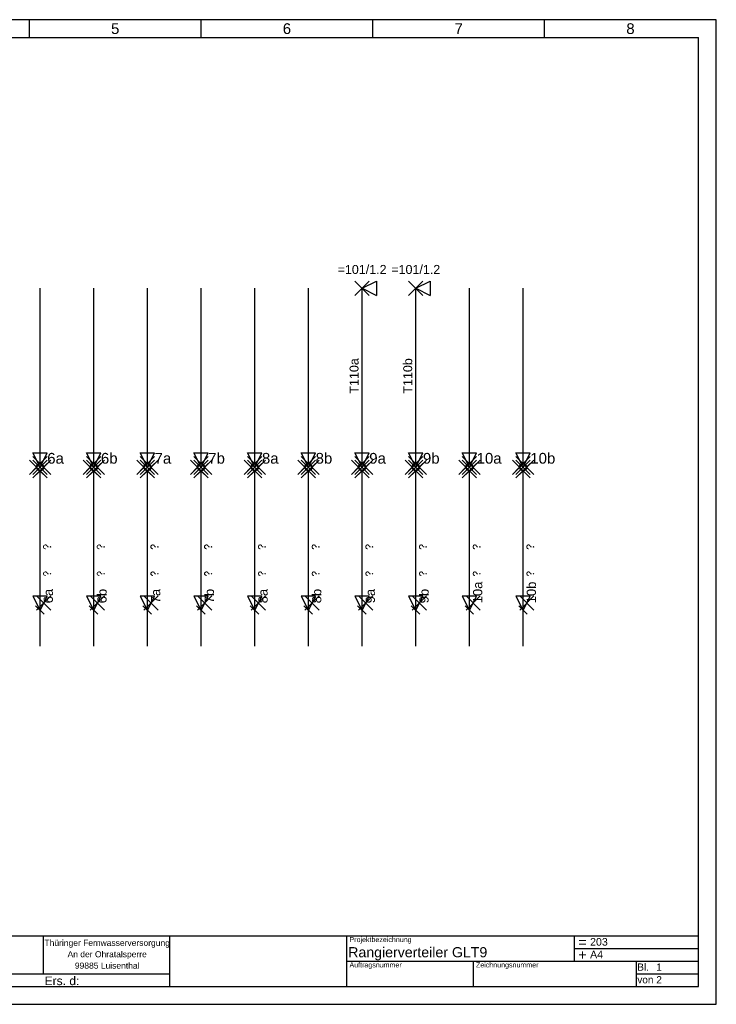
# Model space of a CAD drawing. Extents: x 0 to 384, y 0 to 275.
# Tile 2 of 2: x 189 to 384, y 0 to 275. Entities that reach past the tile are written whole.
import ezdxf
from ezdxf.enums import TextEntityAlignment as Align

# ---------------------------------------------------------------- set-up
doc = ezdxf.new("R2010")
doc.units = 0
doc.header["$LTSCALE"] = 25
doc.linetypes.add('GESTRICHELT', pattern=[0.3, 0.2, -0.1])
doc.layers.get('0').update_dxf_attribs({"linetype": 'CONTINUOUS'})
for name, color, linetype in [('ECS_LEV_LINE', 7, 'CONTINUOUS'), ('ECS_LEV_LINE_WNO', 7, 'CONTINUOUS'), ('ECS_LEV_PG_FRAME', 7, 'CONTINUOUS'), ('ECS_LEV_PG_LADDER', 7, 'CONTINUOUS'), ('ECS_LEV_PH_DATA', 7, 'CONTINUOUS'), ('ECS_LEV_SYM', 7, 'CONTINUOUS'), ('ECS_LEV_SYM_CPOINT', 7, 'CONTINUOUS'), ('ECS_LEV_SYM_DEVID', 7, 'CONTINUOUS'), ('ECS_LEV_SYM_GEO_SCM', 7, 'CONTINUOUS'), ('ECS_LEV_SYM_M_CP', 3, 'CONTINUOUS'), ('ECS_LEV_SYM_M_PN', 1, 'CONTINUOUS'), ('ECS_LEV_SYM_M_RP', 1, 'CONTINUOUS'), ('ECS_LEV_SYM_TEXT', 7, 'CONTINUOUS'), ('ECS_LEV_SYMCR', 7, 'CONTINUOUS')]:
    doc.layers.add(name, color=color, linetype=linetype)
doc.styles.add('Arial', font='ARIAL.TTF', dxfattribs={"oblique": 0.017453})
doc.styles.add('ROMANS', font='ROMANS.SHX', dxfattribs={"oblique": 0.017453, "height": 1})
doc.styles.get("Standard").update_dxf_attribs({"font": 'romans.shx'})

# ---------------------------------------------------------------- blocks, each defined once
blk = doc.blocks.new('SIEC_XKW')
at = {"layer": 'ECS_LEV_SYM_GEO_SCM', "color": 0, "linetype": 'Continuous'}
blk.add_circle((0, 0), 1, dxfattribs=at)
at = {"layer": 'ECS_LEV_SYM_M_CP', "linetype": 'Continuous'}
for p, q in [((-2, 3), (2, -1)), ((-2, -1), (2, 3)), ((-3, 2), (1, -2)), ((-3, -2), (1, 2)), ((-2, 2), (2, -2)), ((-2, -2), (2, 2)), ((-2, 1), (2, -3)), ((-2, -3), (2, 1)), ((-1, 2), (3, -2)), ((-1, -2), (3, 2))]:
    blk.add_line(p, q, dxfattribs=at)
at = {"layer": 'ECS_LEV_SYM_M_RP', "linetype": 'Continuous'}
for p, q in [((-2, 4), (2, 4)), ((0, 0), (-2, 4)), ((0, 0), (2, 4))]:
    blk.add_line(p, q, dxfattribs=at)
at = {"layer": 'ECS_LEV_SYM_CPOINT', "linetype": 'Continuous', "style": 'ROMANS'}
blk.add_attdef('ECS_T_CPOINT_001', (2, 1), '', height=3, dxfattribs=at)
at = {"layer": 'ECS_LEV_SYM_DEVID', "linetype": 'Continuous', "style": 'ROMANS'}
for tag, p in [('ECS_T_DEVID_3', (-2, 9.4)), ('ECS_T_DEVID_2', (-2, 5.2)), ('ECS_T_DEVID_1', (-2, 1))]:
    blk.add_attdef(tag, text='', height=3, dxfattribs=at).set_placement(p, align=Align.RIGHT)
at = {"layer": 'ECS_LEV_SYM_M_PN', "color": 1, "linetype": 'Continuous', "style": 'ROMANS'}
blk.add_attdef('ECS_T_PARTNO', text='', height=3, dxfattribs=at).set_placement((-2, -3.2), align=Align.RIGHT)
blk = doc.blocks.new('__TEXT_')
blk = doc.blocks.new('__PHTEXT_')
blk = doc.blocks.new('SIEC_LANWP')
at = {"layer": 'ECS_LEV_SYM_GEO_SCM', "color": 0, "linetype": 'Continuous'}
blk.add_lwpolyline([(0, 0, 0, 2, 0), (-2, 0, 0, 0, 0), (-3, 0, 0, 0, 0)], format="xyseb", dxfattribs=at)
at = {"layer": 'ECS_LEV_SYM_M_CP', "linetype": 'Continuous'}
for p, q in [((-2, 2), (2, -2)), ((-2, -2), (2, 2))]:
    blk.add_line(p, q, dxfattribs=at)
at = {"layer": 'ECS_LEV_SYM_M_RP', "linetype": 'Continuous'}
for p, q in [((0, 0), (-2, 4)), ((-2, 4), (2, 4)), ((0, 0), (2, 4))]:
    blk.add_line(p, q, dxfattribs=at)
at = {"layer": 'ECS_LEV_SYM_CPOINT', "linetype": 'Continuous', "style": 'ROMANS'}
blk.add_attdef('ECS_T_CPOINT_001', text='', height=2.5, dxfattribs=at).set_placement((0, 0), align=Align.MIDDLE_LEFT)
at = {"layer": 'ECS_LEV_SYM_DEVID', "linetype": 'Continuous', "style": 'ROMANS'}
for tag, p in [('ECS_T_DEVID_3', (-4, 8.4)), ('ECS_T_DEVID_2', (-4, 4.2)), ('ECS_T_DEVID_1', (-4, 0))]:
    blk.add_attdef(tag, text='', height=2.5, dxfattribs=at).set_placement(p, align=Align.MIDDLE_RIGHT)
at = {"layer": 'ECS_LEV_SYM_M_PN', "color": 1, "linetype": 'Continuous', "style": 'ROMANS'}
blk.add_attdef('ECS_T_PARTNO', text='', height=2.5, dxfattribs=at).set_placement((-4, -4.2), align=Align.MIDDLE_RIGHT)
blk = doc.blocks.new('__POT_')
blk = doc.blocks.new('SIEC_WKABEL_1')
at = {"color": 0, "linetype": 'Continuous'}
blk.add_line((-1.24, 1.28), (1.1, -1.05), dxfattribs=at)
at = {"layer": 'ECS_LEV_SYM_M_CP', "color": 3, "linetype": 'Continuous'}
for p, q in [((-0.96, 4.04), (3.04, 0.04)), ((-0.96, 0.04), (3.04, 4.04))]:
    blk.add_line(p, q, dxfattribs=at)
at = {"layer": 'ECS_LEV_SYM_M_RP', "linetype": 'Continuous'}
blk.add_lwpolyline([(0, 0), (2, 4), (-2, 4)], close=True, dxfattribs=at)
at = {"layer": 'ECS_LEV_SYM_CPOINT', "linetype": 'Continuous', "style": 'Arial'}
blk.add_attdef('ECS_T_CPOINT_001', text='', height=2.6, rotation=89.998492, dxfattribs=at).set_placement((1, 2), align=Align.TOP_LEFT)
at = {"layer": 'ECS_LEV_SYM_DEVID', "linetype": 'Continuous', "style": 'Arial'}
for tag, p in [('ECS_T_DEVID_3', (-0.2559, 6.8758)), ('ECS_T_DEVID_2', (-0.2559, 2.6758)), ('ECS_T_DEVID_1', (-0.2559, -1.5242))]:
    blk.add_attdef(tag, text='', height=3, dxfattribs=at).set_placement(p, align=Align.MIDDLE_RIGHT)
at = {"layer": 'ECS_LEV_SYM_M_PN', "linetype": 'Continuous', "style": 'Arial'}
blk.add_attdef('ECS_T_PARTNO', text='', height=3, dxfattribs=at).set_placement((-0.2559, -5.7242), align=Align.MIDDLE_RIGHT)
at = {"layer": 'ECS_LEV_SYM_TEXT', "linetype": 'Continuous', "style": 'Arial'}
for tag, p in [('ECS_T_TEXT_1.0', (1, 17)), ('ECS_T_TEXT_3.0', (-4, 9.5)), ('ECS_T_TEXT_2.0', (1, 9.5))]:
    blk.add_attdef(tag, text='', height=2, rotation=89.998492, dxfattribs=at).set_placement(p, align=Align.TOP_LEFT)
at = {"layer": 'ECS_LEV_SYMCR', "color": 0, "linetype": 'Continuous', "style": 'Arial'}
for tag, p in [('ECS_T_CRC_TEXT_P', (-0.2559, -5.7242)), ('ECS_T_CRC_TEXT_N', (-0.2559, -9.9242))]:
    blk.add_attdef(tag, text='', height=2.5, dxfattribs=at).set_placement(p, align=Align.MIDDLE_RIGHT)

msp = doc.modelspace()

# ---------------------------------------------------------------- linework, layer by layer
at = {"layer": 'ECS_LEV_LINE', "color": 7, "linetype": 'Continuous'}
for p, q in [((195, 151), (195, 200)), ((210, 151), (210, 200)), ((225, 151), (225, 200)), ((240, 151), (240, 200)), ((255, 151), (255, 200)), ((270, 151), (270, 200)), ((285, 151), (285, 200)), ((300, 151), (300, 200)), ((315, 151), (315, 200)), ((330, 151), (330, 200)), ((195, 100), (195, 149)), ((210, 100), (210, 149)), ((225, 100), (225, 149)), ((240, 100), (240, 149)), ((255, 100), (255, 149)), ((270, 100), (270, 149)), ((285, 100), (285, 149)), ((300, 100), (300, 149)), ((315, 100), (315, 149)), ((330, 100), (330, 149))]:
    msp.add_line(p, q, dxfattribs=at)
at = {"layer": 'ECS_LEV_PG_FRAME', "color": 7, "linetype": 'Continuous'}
for p, q in [((384, 275), (0, 275)), ((384, 0), (384, 275)), ((0, 0), (384, 0))]:
    msp.add_line(p, q, dxfattribs=at)
at = {"layer": 'ECS_LEV_PG_LADDER', "color": 7}
for p, q in [((192, 270), (192, 275)), ((240, 270), (240, 275)), ((288, 270), (288, 275)), ((336, 270), (336, 275))]:
    msp.add_line(p, q, dxfattribs=at)
at = {"layer": 'ECS_LEV_PH_DATA', "color": 7}
for p, q in [((5, 270), (379, 270)), ((379, 5), (379, 270)), ((29.0414, 19.142), (344.408, 19.142)), ((195.917, 8.5355), (195.917, 19.142)), ((231.272, 8.5355), (231.272, 19.142)), ((280.769, 12.071), (280.769, 19.142)), ((344.408, 12.071), (344.408, 19.142)), ((344.408, 19.142), (379, 19.142)), ((344.408, 15.6065), (379, 15.6065)), ((280.769, 12.071), (316.124, 12.071)), ((280.769, 5), (280.769, 12.071)), ((316.124, 5), (316.124, 12.071)), ((316.124, 12.071), (379, 12.071)), ((361.704, 5), (361.704, 12.071)), ((157.0265, 8.5355), (231.272, 8.5355)), ((231.272, 5), (231.272, 8.5355)), ((361.704, 8.5355), (379, 8.5355)), ((5, 5), (379, 5)), ((231.272, 5), (280.769, 5))]:
    msp.add_line(p, q, dxfattribs=at)

# ---------------------------------------------------------------- block references
at = {"layer": 'ECS_LEV_LINE_WNO', "color": 5, "linetype": 'Continuous'}
ref = msp.add_blockref('__POT_', (0, 0), dxfattribs=at)
ref.add_attrib('ECS_T_WIRENO', 'T110a', dxfattribs={"color": 0, "linetype": 'GESTRICHELT', "height": 2.5, "rotation": 89.9984916, "style": 'Arial'}).set_placement((284, 175.5), align=Align.CENTER)
ref = msp.add_blockref('__POT_', (0, 0), dxfattribs=at)
ref.add_attrib('ECS_T_WIRENO', 'T110b', dxfattribs={"color": 0, "linetype": 'GESTRICHELT', "height": 2.5, "rotation": 89.9984916, "style": 'Arial'}).set_placement((299, 175.5), align=Align.CENTER)
at = {"layer": 'ECS_LEV_PG_LADDER', "color": 7, "linetype": 'Continuous'}
ref = msp.add_blockref('__TEXT_', (0, 0), dxfattribs=at)
ref.add_attrib('?', '5', dxfattribs={"color": 7, "height": 3, "style": 'Arial'}).set_placement((216, 272.5), align=Align.MIDDLE_CENTER)
ref = msp.add_blockref('__TEXT_', (0, 0), dxfattribs=at)
ref.add_attrib('?', '6', dxfattribs={"color": 7, "height": 3, "style": 'Arial'}).set_placement((264, 272.5), align=Align.MIDDLE_CENTER)
ref = msp.add_blockref('__TEXT_', (0, 0), dxfattribs=at)
ref.add_attrib('?', '7', dxfattribs={"color": 7, "height": 3, "style": 'Arial'}).set_placement((312, 272.5), align=Align.MIDDLE_CENTER)
ref = msp.add_blockref('__TEXT_', (0, 0), dxfattribs=at)
ref.add_attrib('?', '8', dxfattribs={"color": 7, "height": 3, "style": 'Arial'}).set_placement((360, 272.5), align=Align.MIDDLE_CENTER)
at = {"layer": 'ECS_LEV_PH_DATA', "color": 7, "linetype": 'Continuous'}
ref = msp.add_blockref('__PHTEXT_', (0, 0), dxfattribs=at)
ref.add_attrib('?addr01_0.0', 'Thüringer Fernwasserversorgung', dxfattribs={"color": 7, "linetype": 'GESTRICHELT', "height": 1.69704, "style": 'Arial'}).set_placement((213.7561, 17.1692), align=Align.MIDDLE_CENTER)
ref = msp.add_blockref('__TEXT_', (0, 0), dxfattribs=dict(at, xscale=1.4142, yscale=1.4142, zscale=1.4142))
ref.add_attrib('ECS_T_TEXT_0.0', 'Projektbezeichnung', (281.4761, 17.37425), dxfattribs={"color": 7, "height": 1.4142, "style": 'Arial'})
ref = msp.add_blockref('__TEXT_', (0, 0), dxfattribs=dict(at, xscale=1.4142, yscale=1.4142, zscale=1.4142))
ref.add_attrib('ECS_T_TEXT_0.0', '=', (345.46865, 15.96005), dxfattribs={"color": 7, "height": 2.8284, "style": 'Arial'})
ref = msp.add_blockref('__PHTEXT_', (0, 0), dxfattribs=at)
ref.add_attrib('?install_0.0', '203', (348.7223, 16.3917), dxfattribs={"color": 7, "linetype": 'GESTRICHELT', "height": 2.1213, "style": 'Arial'})
ref = msp.add_blockref('__PHTEXT_', (0, 0), dxfattribs=at)
ref.add_attrib('?addr02_0.0', 'An der Ohratalsperre', dxfattribs={"color": 7, "linetype": 'GESTRICHELT', "height": 1.69704, "style": 'Arial'}).set_placement((213.7561, 13.9872), align=Align.MIDDLE_CENTER)
ref = msp.add_blockref('__PHTEXT_', (0, 0), dxfattribs=at)
ref.add_attrib('?title01_0.0', 'Rangierverteiler GLT9', (281.1225, 13.1316), dxfattribs={"color": 7, "linetype": 'GESTRICHELT', "height": 2.8284, "style": 'Arial'})
ref = msp.add_blockref('__TEXT_', (0, 0), dxfattribs=dict(at, xscale=1.4142, yscale=1.4142, zscale=1.4142))
ref.add_attrib('ECS_T_TEXT_0.0', '+', (345.46865, 12.42455), dxfattribs={"color": 7, "height": 2.8284, "style": 'Arial'})
ref = msp.add_blockref('__PHTEXT_', (0, 0), dxfattribs=at)
ref.add_attrib('?location_0.0', 'A4', (348.7223, 12.8562), dxfattribs={"color": 7, "linetype": 'GESTRICHELT', "height": 2.1213, "style": 'Arial'})
ref = msp.add_blockref('__PHTEXT_', (0, 0), dxfattribs=at)
ref.add_attrib('?addr03_0.0', '99885 Luisenthal', dxfattribs={"color": 7, "linetype": 'GESTRICHELT', "height": 1.69704, "style": 'Arial'}).set_placement((213.7561, 10.8053), align=Align.MIDDLE_CENTER)
ref = msp.add_blockref('__TEXT_', (0, 0), dxfattribs=dict(at, xscale=1.4142, yscale=1.4142, zscale=1.4142))
ref.add_attrib('ECS_T_TEXT_0.0', 'Auftragsnummer', (281.4761, 10.30325), dxfattribs={"color": 7, "height": 1.4142, "style": 'Arial'})
ref = msp.add_blockref('__TEXT_', (0, 0), dxfattribs=dict(at, xscale=1.4142, yscale=1.4142, zscale=1.4142))
ref.add_attrib('ECS_T_TEXT_0.0', 'Zeichnungsnummer', (316.8311, 10.30325), dxfattribs={"color": 7, "height": 1.4142, "style": 'Arial'})
ref = msp.add_blockref('__TEXT_', (0, 0), dxfattribs=at)
ref.add_attrib('ECS_T_TEXT_0.0', 'Bl.', (361.9249, 9.39894), dxfattribs={"color": 7, "height": 2, "style": 'Arial'})
ref = msp.add_blockref('__PHTEXT_', (0, 0), dxfattribs=at)
ref.add_attrib('?page_0.0', '1', (367.2281, 9.3988), dxfattribs={"color": 7, "linetype": 'GESTRICHELT', "height": 2, "style": 'Arial'})
ref = msp.add_blockref('__TEXT_', (0, 0), dxfattribs=dict(at, xscale=1.4142, yscale=1.4142, zscale=1.4142))
ref.add_attrib('ECS_T_TEXT_0.0', 'Ers. d:', (196.27055, 5.35355), dxfattribs={"color": 7, "height": 2.40414, "style": 'Arial'})
ref = msp.add_blockref('__TEXT_', (0, 0), dxfattribs=at)
ref.add_attrib('ECS_T_TEXT_0.0', 'von', (361.9249, 5.8634), dxfattribs={"color": 7, "height": 2, "style": 'Arial'})
ref = msp.add_blockref('__PHTEXT_', (0, 0), dxfattribs=at)
ref.add_attrib('?inpgno_0.0', '2', (367.2281, 5.8633), dxfattribs={"color": 7, "linetype": 'GESTRICHELT', "height": 2, "style": 'Arial'})
at = {"layer": 'ECS_LEV_SYM', "linetype": 'GESTRICHELT'}
ref = msp.add_blockref('SIEC_LANWP', (285, 200), dxfattribs=dict(at, rotation=269.9954747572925))
ref.add_attrib('ECS_T_DEVID_1', '=101/1.2', dxfattribs={"layer": 'ECS_LEV_SYM_DEVID', "linetype": 'Continuous', "height": 2.5, "style": 'Arial'}).set_placement((285, 204), align=Align.CENTER)
ref = msp.add_blockref('SIEC_LANWP', (300, 200), dxfattribs=dict(at, rotation=269.9954747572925))
ref.add_attrib('ECS_T_DEVID_1', '=101/1.2', dxfattribs={"layer": 'ECS_LEV_SYM_DEVID', "linetype": 'Continuous', "height": 2.5, "style": 'Arial'}).set_placement((300, 204), align=Align.CENTER)
at = {"layer": 'ECS_LEV_SYM'}
ref = msp.add_blockref('SIEC_XKW', (195, 150), dxfattribs=at)
ref.add_attrib('ECS_T_CPOINT_001', '6a', (197, 151), dxfattribs={"layer": 'ECS_LEV_SYM_CPOINT', "linetype": 'Continuous', "height": 3, "style": 'Arial'})
ref = msp.add_blockref('SIEC_XKW', (210, 150), dxfattribs=at)
ref.add_attrib('ECS_T_CPOINT_001', '6b', (212, 151), dxfattribs={"layer": 'ECS_LEV_SYM_CPOINT', "linetype": 'Continuous', "height": 3, "style": 'Arial'})
ref = msp.add_blockref('SIEC_XKW', (225, 150), dxfattribs=at)
ref.add_attrib('ECS_T_CPOINT_001', '7a', (227, 151), dxfattribs={"layer": 'ECS_LEV_SYM_CPOINT', "linetype": 'Continuous', "height": 3, "style": 'Arial'})
ref = msp.add_blockref('SIEC_XKW', (240, 150), dxfattribs=at)
ref.add_attrib('ECS_T_CPOINT_001', '7b', (242, 151), dxfattribs={"layer": 'ECS_LEV_SYM_CPOINT', "linetype": 'Continuous', "height": 3, "style": 'Arial'})
ref = msp.add_blockref('SIEC_XKW', (255, 150), dxfattribs=at)
ref.add_attrib('ECS_T_CPOINT_001', '8a', (257, 151), dxfattribs={"layer": 'ECS_LEV_SYM_CPOINT', "linetype": 'Continuous', "height": 3, "style": 'Arial'})
ref = msp.add_blockref('SIEC_XKW', (270, 150), dxfattribs=at)
ref.add_attrib('ECS_T_CPOINT_001', '8b', (272, 151), dxfattribs={"layer": 'ECS_LEV_SYM_CPOINT', "linetype": 'Continuous', "height": 3, "style": 'Arial'})
ref = msp.add_blockref('SIEC_XKW', (285, 150), dxfattribs=at)
ref.add_attrib('ECS_T_CPOINT_001', '9a', (287, 151), dxfattribs={"layer": 'ECS_LEV_SYM_CPOINT', "linetype": 'Continuous', "height": 3, "style": 'Arial'})
ref = msp.add_blockref('SIEC_XKW', (300, 150), dxfattribs=at)
ref.add_attrib('ECS_T_CPOINT_001', '9b', (302, 151), dxfattribs={"layer": 'ECS_LEV_SYM_CPOINT', "linetype": 'Continuous', "height": 3, "style": 'Arial'})
ref = msp.add_blockref('SIEC_XKW', (315, 150), dxfattribs=at)
ref.add_attrib('ECS_T_CPOINT_001', '10a', (317, 151), dxfattribs={"layer": 'ECS_LEV_SYM_CPOINT', "linetype": 'Continuous', "height": 3, "style": 'Arial'})
ref = msp.add_blockref('SIEC_XKW', (330, 150), dxfattribs=at)
ref.add_attrib('ECS_T_CPOINT_001', '10b', (332, 151), dxfattribs={"layer": 'ECS_LEV_SYM_CPOINT', "linetype": 'Continuous', "height": 3, "style": 'Arial'})
at = {"layer": 'ECS_LEV_SYM', "linetype": 'GESTRICHELT'}
ref = msp.add_blockref('SIEC_WKABEL_1', (195, 110), dxfattribs=at)
ref.add_attrib('ECS_T_TEXT_2.0', '?', dxfattribs={"layer": 'ECS_LEV_SYM_TEXT', "linetype": 'Continuous', "height": 2, "rotation": 89.9984916}).set_placement((196, 119.5), align=Align.TOP_LEFT)
ref.add_attrib('ECS_T_TEXT_1.0', '?', dxfattribs={"layer": 'ECS_LEV_SYM_TEXT', "linetype": 'Continuous', "height": 2, "rotation": 89.9984916}).set_placement((196, 127), align=Align.TOP_LEFT)
ref.add_attrib('ECS_T_CPOINT_001', '6a', dxfattribs={"layer": 'ECS_LEV_SYM_CPOINT', "linetype": 'Continuous', "height": 2.6, "rotation": 89.9984916, "style": 'Arial'}).set_placement((196, 112), align=Align.TOP_LEFT)
ref = msp.add_blockref('SIEC_WKABEL_1', (210, 110), dxfattribs=at)
ref.add_attrib('ECS_T_TEXT_2.0', '?', dxfattribs={"layer": 'ECS_LEV_SYM_TEXT', "linetype": 'Continuous', "height": 2, "rotation": 89.9984916}).set_placement((211, 119.5), align=Align.TOP_LEFT)
ref.add_attrib('ECS_T_TEXT_1.0', '?', dxfattribs={"layer": 'ECS_LEV_SYM_TEXT', "linetype": 'Continuous', "height": 2, "rotation": 89.9984916}).set_placement((211, 127), align=Align.TOP_LEFT)
ref.add_attrib('ECS_T_CPOINT_001', '6b', dxfattribs={"layer": 'ECS_LEV_SYM_CPOINT', "linetype": 'Continuous', "height": 2.6, "rotation": 89.9984916, "style": 'Arial'}).set_placement((211, 112), align=Align.TOP_LEFT)
ref = msp.add_blockref('SIEC_WKABEL_1', (225, 110), dxfattribs=at)
ref.add_attrib('ECS_T_TEXT_2.0', '?', dxfattribs={"layer": 'ECS_LEV_SYM_TEXT', "linetype": 'Continuous', "height": 2, "rotation": 89.9984916}).set_placement((226, 119.5), align=Align.TOP_LEFT)
ref.add_attrib('ECS_T_TEXT_1.0', '?', dxfattribs={"layer": 'ECS_LEV_SYM_TEXT', "linetype": 'Continuous', "height": 2, "rotation": 89.9984916}).set_placement((226, 127), align=Align.TOP_LEFT)
ref.add_attrib('ECS_T_CPOINT_001', '7a', dxfattribs={"layer": 'ECS_LEV_SYM_CPOINT', "linetype": 'Continuous', "height": 2.6, "rotation": 89.9984916, "style": 'Arial'}).set_placement((226, 112), align=Align.TOP_LEFT)
ref = msp.add_blockref('SIEC_WKABEL_1', (240, 110), dxfattribs=at)
ref.add_attrib('ECS_T_TEXT_2.0', '?', dxfattribs={"layer": 'ECS_LEV_SYM_TEXT', "linetype": 'Continuous', "height": 2, "rotation": 89.9984916}).set_placement((241, 119.5), align=Align.TOP_LEFT)
ref.add_attrib('ECS_T_TEXT_1.0', '?', dxfattribs={"layer": 'ECS_LEV_SYM_TEXT', "linetype": 'Continuous', "height": 2, "rotation": 89.9984916}).set_placement((241, 127), align=Align.TOP_LEFT)
ref.add_attrib('ECS_T_CPOINT_001', '7b', dxfattribs={"layer": 'ECS_LEV_SYM_CPOINT', "linetype": 'Continuous', "height": 2.6, "rotation": 89.9984916, "style": 'Arial'}).set_placement((241, 112), align=Align.TOP_LEFT)
ref = msp.add_blockref('SIEC_WKABEL_1', (255, 110), dxfattribs=at)
ref.add_attrib('ECS_T_TEXT_2.0', '?', dxfattribs={"layer": 'ECS_LEV_SYM_TEXT', "linetype": 'Continuous', "height": 2, "rotation": 89.9984916}).set_placement((256, 119.5), align=Align.TOP_LEFT)
ref.add_attrib('ECS_T_TEXT_1.0', '?', dxfattribs={"layer": 'ECS_LEV_SYM_TEXT', "linetype": 'Continuous', "height": 2, "rotation": 89.9984916}).set_placement((256, 127), align=Align.TOP_LEFT)
ref.add_attrib('ECS_T_CPOINT_001', '8a', dxfattribs={"layer": 'ECS_LEV_SYM_CPOINT', "linetype": 'Continuous', "height": 2.6, "rotation": 89.9984916, "style": 'Arial'}).set_placement((256, 112), align=Align.TOP_LEFT)
ref = msp.add_blockref('SIEC_WKABEL_1', (270, 110), dxfattribs=at)
ref.add_attrib('ECS_T_TEXT_2.0', '?', dxfattribs={"layer": 'ECS_LEV_SYM_TEXT', "linetype": 'Continuous', "height": 2, "rotation": 89.9984916}).set_placement((271, 119.5), align=Align.TOP_LEFT)
ref.add_attrib('ECS_T_TEXT_1.0', '?', dxfattribs={"layer": 'ECS_LEV_SYM_TEXT', "linetype": 'Continuous', "height": 2, "rotation": 89.9984916}).set_placement((271, 127), align=Align.TOP_LEFT)
ref.add_attrib('ECS_T_CPOINT_001', '8b', dxfattribs={"layer": 'ECS_LEV_SYM_CPOINT', "linetype": 'Continuous', "height": 2.6, "rotation": 89.9984916, "style": 'Arial'}).set_placement((271, 112), align=Align.TOP_LEFT)
ref = msp.add_blockref('SIEC_WKABEL_1', (285, 110), dxfattribs=at)
ref.add_attrib('ECS_T_TEXT_2.0', '?', dxfattribs={"layer": 'ECS_LEV_SYM_TEXT', "linetype": 'Continuous', "height": 2, "rotation": 89.9984916}).set_placement((286, 119.5), align=Align.TOP_LEFT)
ref.add_attrib('ECS_T_TEXT_1.0', '?', dxfattribs={"layer": 'ECS_LEV_SYM_TEXT', "linetype": 'Continuous', "height": 2, "rotation": 89.9984916}).set_placement((286, 127), align=Align.TOP_LEFT)
ref.add_attrib('ECS_T_CPOINT_001', '9a', dxfattribs={"layer": 'ECS_LEV_SYM_CPOINT', "linetype": 'Continuous', "height": 2.6, "rotation": 89.9984916, "style": 'Arial'}).set_placement((286, 112), align=Align.TOP_LEFT)
ref = msp.add_blockref('SIEC_WKABEL_1', (300, 110), dxfattribs=at)
ref.add_attrib('ECS_T_TEXT_2.0', '?', dxfattribs={"layer": 'ECS_LEV_SYM_TEXT', "linetype": 'Continuous', "height": 2, "rotation": 89.9984916}).set_placement((301, 119.5), align=Align.TOP_LEFT)
ref.add_attrib('ECS_T_TEXT_1.0', '?', dxfattribs={"layer": 'ECS_LEV_SYM_TEXT', "linetype": 'Continuous', "height": 2, "rotation": 89.9984916}).set_placement((301, 127), align=Align.TOP_LEFT)
ref.add_attrib('ECS_T_CPOINT_001', '9b', dxfattribs={"layer": 'ECS_LEV_SYM_CPOINT', "linetype": 'Continuous', "height": 2.6, "rotation": 89.9984916, "style": 'Arial'}).set_placement((301, 112), align=Align.TOP_LEFT)
ref = msp.add_blockref('SIEC_WKABEL_1', (315, 110), dxfattribs=at)
ref.add_attrib('ECS_T_TEXT_2.0', '?', dxfattribs={"layer": 'ECS_LEV_SYM_TEXT', "linetype": 'Continuous', "height": 2, "rotation": 89.9984916}).set_placement((316, 119.5), align=Align.TOP_LEFT)
ref.add_attrib('ECS_T_TEXT_1.0', '?', dxfattribs={"layer": 'ECS_LEV_SYM_TEXT', "linetype": 'Continuous', "height": 2, "rotation": 89.9984916}).set_placement((316, 127), align=Align.TOP_LEFT)
ref.add_attrib('ECS_T_CPOINT_001', '10a', dxfattribs={"layer": 'ECS_LEV_SYM_CPOINT', "linetype": 'Continuous', "height": 2.6, "rotation": 89.9984916, "style": 'Arial'}).set_placement((316, 112), align=Align.TOP_LEFT)
ref = msp.add_blockref('SIEC_WKABEL_1', (330, 110), dxfattribs=at)
ref.add_attrib('ECS_T_TEXT_2.0', '?', dxfattribs={"layer": 'ECS_LEV_SYM_TEXT', "linetype": 'Continuous', "height": 2, "rotation": 89.9984916}).set_placement((331, 119.5), align=Align.TOP_LEFT)
ref.add_attrib('ECS_T_TEXT_1.0', '?', dxfattribs={"layer": 'ECS_LEV_SYM_TEXT', "linetype": 'Continuous', "height": 2, "rotation": 89.9984916}).set_placement((331, 127), align=Align.TOP_LEFT)
ref.add_attrib('ECS_T_CPOINT_001', '10b', dxfattribs={"layer": 'ECS_LEV_SYM_CPOINT', "linetype": 'Continuous', "height": 2.6, "rotation": 89.9984916, "style": 'Arial'}).set_placement((331, 112), align=Align.TOP_LEFT)

doc.saveas('drawing.dxf')
